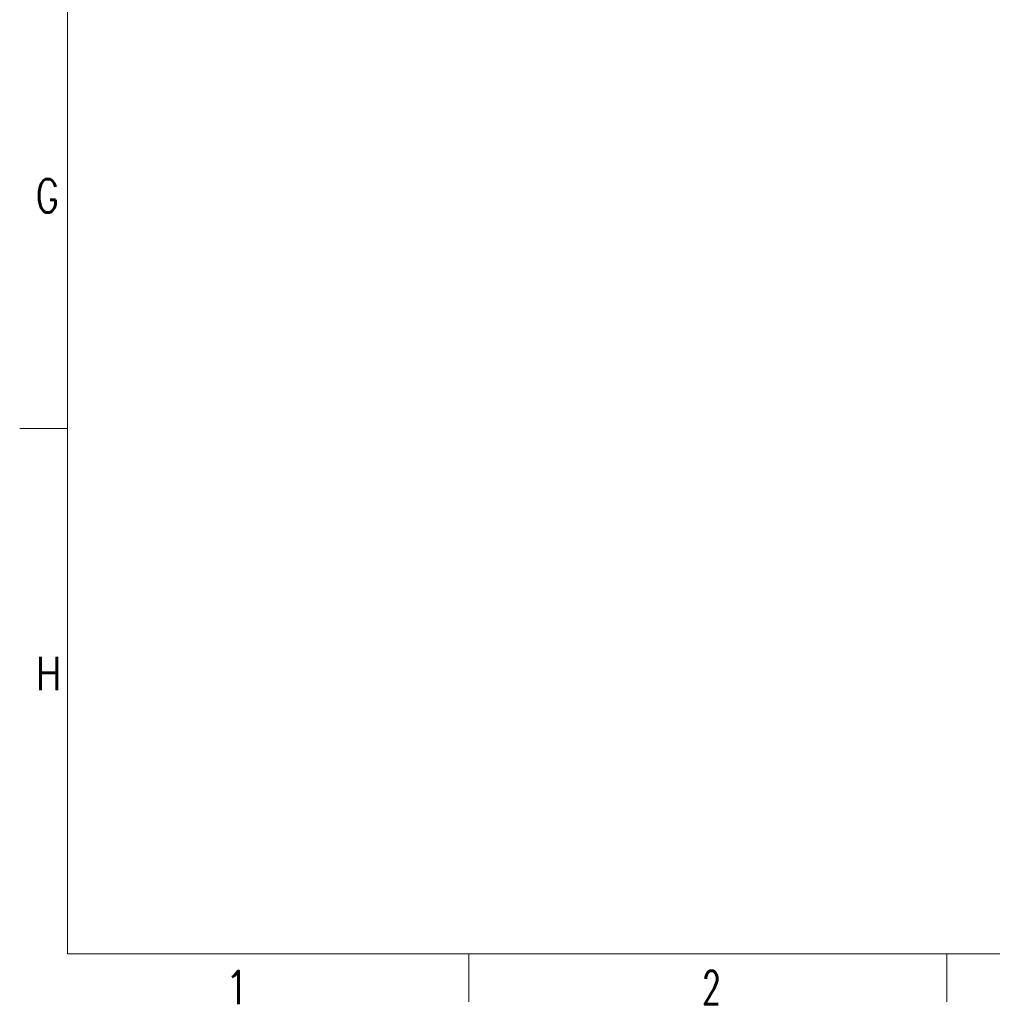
# Model space of a CAD drawing. Header units: inches. Extents: x 0 to 20790, y -12 to 14700.
# Tile 1 of 256: x 0 to 3561, y -9 to 3597. Entities that reach past the tile are written whole.
import ezdxf

# ---------------------------------------------------------------- set-up
doc = ezdxf.new("R2010")
doc.units = ezdxf.units.IN
doc.layers.add('210', color=7, linetype='Continuous', true_color=0xffffff)
doc.styles.add('latin_extended', font='simplex.shx')

msp = doc.modelspace()

# ---------------------------------------------------------------- linework, layer by layer
at = {"layer": '210', "color": 7, "linetype": 'Continuous', "lineweight": 18}
for p, q in [((175, 175), (175, 14525)), ((175, 2100), (0, 2100)), ((175, 175), (20615, 175)), ((1645, 0), (1645, 175)), ((3395, 0), (3395, 175))]:
    msp.add_line(p, q, dxfattribs=at)

# ---------------------------------------------------------------- texts
at = {"layer": '210', "color": 211, "linetype": 'Continuous', "lineweight": 18, "char_height": 122.5, "attachment_point": 7, "line_spacing_factor": 0.963855, "style": 'latin_extended'}
for s, insert in [('\\W0.7656;G', (58.721, 2890.689)), ('\\W0.8203;H', (58.721, 1140.689)), ('\\W0.9188;1', (748.412, -9.36)), ('\\W0.6563;2', (2498.412, -9.36))]:
    msp.add_mtext(s, dxfattribs=dict(at, insert=insert))

doc.saveas('drawing.dxf')
